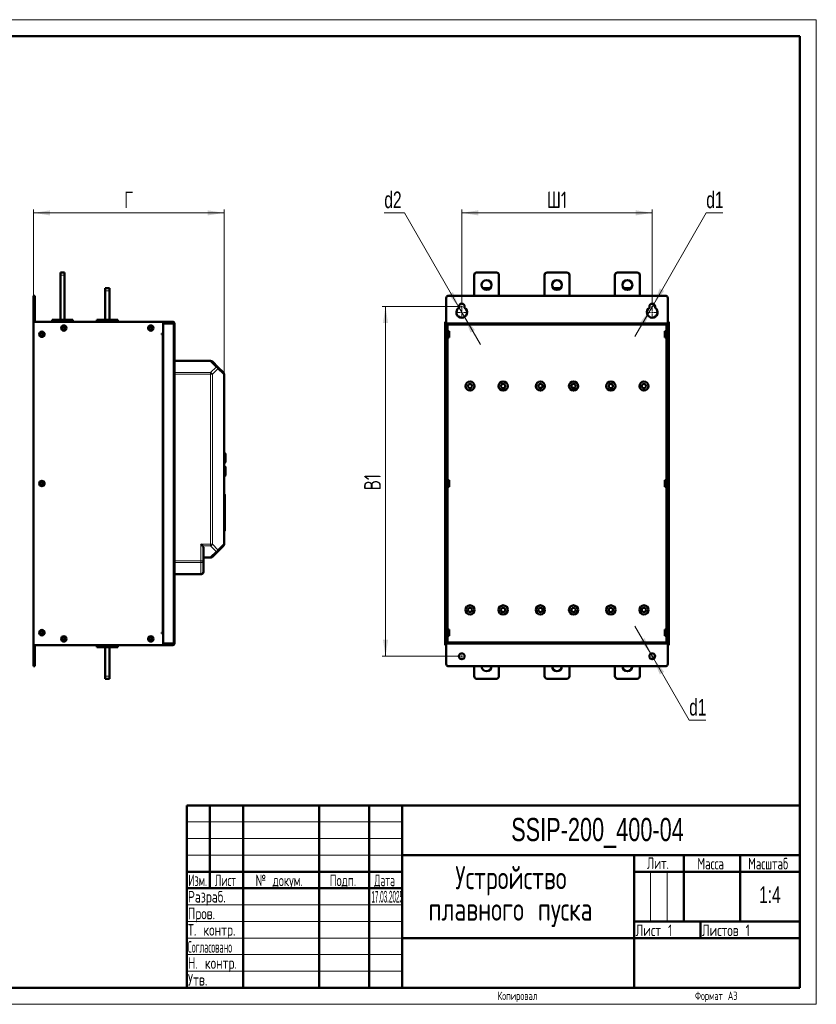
# Model space of a CAD drawing. Header units: millimetres. Extents: x 0 to 420, y 0 to 297.
# Tile 12 of 12: x 180 to 420, y 0 to 297. Entities that reach past the tile are written whole.
import ezdxf

# ---------------------------------------------------------------- set-up
doc = ezdxf.new("R2010")
doc.units = ezdxf.units.MM
doc.styles.add('SLDTEXTSTYLE0', font='TXT', dxfattribs={"width": 0.7, "bigfont": 'bigfont'})
doc.styles.add('SLDTEXTSTYLE1', font='TXT', dxfattribs={"width": 0.7})
doc.styles.add('SLDTEXTSTYLE2', font='TXT', dxfattribs={"width": 0.579176, "bigfont": 'bigfont'})
doc.styles.add('SLDTEXTSTYLE3', font='TXT', dxfattribs={"width": 0.646923, "bigfont": 'bigfont'})
doc.styles.add('SLDTEXTSTYLE4', font='TXT', dxfattribs={"width": 0.570891, "bigfont": 'bigfont'})
doc.styles.add('SLDTEXTSTYLE5', font='TXT', dxfattribs={"width": 0.585996, "bigfont": 'bigfont'})
doc.styles.add('SLDTEXTSTYLE6', font='TXT', dxfattribs={"width": 0.326651})
doc.styles.add('SLDTEXTSTYLE7', font='TXT', dxfattribs={"width": 0.485474, "bigfont": 'bigfont'})
doc.dimstyles.new('SLDDIMSTYLE0', dxfattribs={"dimtxt": 5, "dimasz": 5, "dimexe": 0, "dimexo": 0.0625, "dimgap": 1.25, "dimtad": 2, "dimdec": 1, "dimlfac": 4, "dimrnd": 1e-09, "dimzin": 12, "dimdsep": 46, "dimtxsty": 'SLDTEXTSTYLE1', "dimsah": 1, "dimcen": 0.09, "dimadec": 0, "dimazin": 3, "dimtfac": 1, "dimtdec": 3, "dimtofl": 0, "dimtmove": 0, "dimatfit": 3, "dimfxl": 0, "dimfrac": 2, "dimtolj": 1, "dimtzin": 12, "dimarcsym": 0})
doc.dimstyles.new('SLDDIMSTYLE1', dxfattribs={"dimtxt": 5, "dimasz": 5, "dimexe": 0, "dimexo": 0.0625, "dimgap": 1.25, "dimtad": 0, "dimtih": 1, "dimtoh": 1, "dimdec": 1, "dimlfac": 4, "dimrnd": 1e-09, "dimzin": 12, "dimdsep": 46, "dimtxsty": 'SLDTEXTSTYLE1', "dimsah": 1, "dimcen": 0, "dimadec": 0, "dimazin": 3, "dimtfac": 1, "dimtdec": 3, "dimtmove": 0, "dimatfit": 3, "dimfxl": 0, "dimfrac": 2, "dimtolj": 1, "dimtzin": 12, "dimarcsym": 0})

# ---------------------------------------------------------------- blocks, each defined once
blk = doc.blocks.new('SW_NOTE_0')
at = {"color": 0, "linetype": 'Continuous', "lineweight": 0, "char_height": 7, "attachment_point": 2, "style": 'SLDTEXTSTYLE0'}
for s, insert in [('Устройство', (21.44, 9)), ('плавного пуска', (21.31, -0.5))]:
    blk.add_mtext(s, dxfattribs=dict(at, insert=insert))
blk = doc.blocks.new('_D_2')
at = {"color": 7, "linetype": 'Continuous', "lineweight": 0}
for p, q in [((183.76, 213.74), (183.76, 239.73)), ((183.76, 238.73), (241.26, 238.73)), ((241.26, 190.05), (241.26, 239.73))]:
    blk.add_line(p, q, dxfattribs=at)
at = {"color": 7, "linetype": 'Continuous', "lineweight": 18}
for points in [[(183.76, 238.73), (188.76, 237.96), (188.76, 239.5)], [(241.26, 238.73), (236.26, 239.5), (236.26, 237.96)]]:
    blk.add_solid(points, dxfattribs=at)
at = {"color": 7, "linetype": 'Continuous', "lineweight": 18, "insert": (211.09, 245.17), "char_height": 5, "attachment_point": 1, "style": 'SLDTEXTSTYLE0'}
blk.add_mtext('Г', dxfattribs=at)
blk = doc.blocks.new('_D_3')
at = {"color": 7, "linetype": 'Continuous', "lineweight": 0}
for p, q in [((311.84, 210.48), (288.98, 210.48)), ((289.98, 210.48), (289.98, 104.98)), ((311.84, 104.98), (288.98, 104.98))]:
    blk.add_line(p, q, dxfattribs=at)
at = {"color": 7, "linetype": 'Continuous', "lineweight": 18}
for points in [[(289.98, 210.48), (289.21, 205.48), (290.75, 205.48)], [(289.98, 104.98), (290.75, 109.98), (289.21, 109.98)]]:
    blk.add_solid(points, dxfattribs=at)
at = {"color": 7, "linetype": 'Continuous', "lineweight": 18, "insert": (283.53, 155.06), "char_height": 5, "attachment_point": 1, "rotation": 90, "style": 'SLDTEXTSTYLE0'}
blk.add_mtext('В1', dxfattribs=at)
blk = doc.blocks.new('_D_4')
at = {"color": 7, "linetype": 'Continuous', "lineweight": 0}
for p, q in [((312.98, 211.61), (312.98, 239.73)), ((312.98, 238.73), (370.48, 238.73)), ((370.48, 211.61), (370.48, 239.73))]:
    blk.add_line(p, q, dxfattribs=at)
at = {"color": 7, "linetype": 'Continuous', "lineweight": 18}
for points in [[(312.98, 238.73), (317.98, 237.96), (317.98, 239.5)], [(370.48, 238.73), (365.48, 239.5), (365.48, 237.96)]]:
    blk.add_solid(points, dxfattribs=at)
at = {"color": 7, "linetype": 'Continuous', "lineweight": 18, "insert": (338.71, 245.17), "char_height": 5, "attachment_point": 1, "style": 'SLDTEXTSTYLE0'}
blk.add_mtext('Ш1', dxfattribs=at)
blk = doc.blocks.new('_D_5')
at = {"color": 7, "linetype": 'Continuous', "lineweight": 0}
for p, q in [((370.04, 105.73), (365.23, 114.06)), ((370.04, 105.73), (370.92, 104.22)), ((370.92, 104.22), (381.63, 85.66)), ((381.63, 85.66), (386.61, 85.66))]:
    blk.add_line(p, q, dxfattribs=at)
at = {"color": 7, "linetype": 'Continuous', "lineweight": 18}
for points in [[(370.04, 105.73), (368.21, 110.45), (366.87, 109.68)], [(370.92, 104.22), (372.75, 99.5), (374.08, 100.27)]]:
    blk.add_solid(points, dxfattribs=at)
at = {"color": 7, "linetype": 'Continuous', "lineweight": 18, "insert": (381.63, 92.1), "char_height": 5, "attachment_point": 1, "style": 'SLDTEXTSTYLE1'}
blk.add_mtext('d1', dxfattribs=at)
blk = doc.blocks.new('_D_6')
at = {"color": 7, "linetype": 'Continuous', "lineweight": 0}
for p, q in [((370.92, 211.23), (386.79, 238.73)), ((386.79, 238.73), (391.76, 238.73)), ((370.04, 209.72), (370.92, 211.23)), ((370.04, 209.72), (365.23, 201.39))]:
    blk.add_line(p, q, dxfattribs=at)
at = {"color": 7, "linetype": 'Continuous', "lineweight": 18}
for points in [[(370.92, 211.23), (374.08, 215.18), (372.75, 215.95)], [(370.04, 209.72), (366.87, 205.77), (368.21, 205)]]:
    blk.add_solid(points, dxfattribs=at)
at = {"color": 7, "linetype": 'Continuous', "lineweight": 18, "insert": (386.79, 245.17), "char_height": 5, "attachment_point": 1, "style": 'SLDTEXTSTYLE1'}
blk.add_mtext('d1', dxfattribs=at)
blk = doc.blocks.new('_D_7')
at = {"color": 7, "linetype": 'Continuous', "lineweight": 0}
for p, q in [((295.66, 238.73), (289.62, 238.73)), ((312.17, 210.13), (295.66, 238.73)), ((313.79, 207.32), (312.17, 210.13)), ((313.79, 207.32), (318.6, 198.99))]:
    blk.add_line(p, q, dxfattribs=at)
at = {"color": 7, "linetype": 'Continuous', "lineweight": 18}
blk.add_arc((312.98, 208.73), 1.62, 88.3925, 122.2264, dxfattribs=at)
for points in [[(312.17, 210.13), (310.33, 214.85), (309, 214.08)], [(313.79, 207.32), (315.62, 202.6), (316.96, 203.37)]]:
    blk.add_solid(points, dxfattribs=at)
at = {"color": 7, "linetype": 'Continuous', "lineweight": 18, "insert": (289.62, 245.17), "char_height": 5, "attachment_point": 1, "style": 'SLDTEXTSTYLE1'}
blk.add_mtext('d2', dxfattribs=at)
blk = doc.blocks.new('SW_CENTERMARKSYMBOL_6')
at = {"color": 0, "linetype": 'Continuous', "lineweight": 18}
for p, q in [((-0.5, 0), (-1.125, 0)), ((0, 0), (-0.25, 0)), ((0, 0.5), (0, 1.125)), ((0, 0), (0, 0.25)), ((0, 0), (0, -0.25)), ((0, 0), (0.25, 0)), ((0.5, 0), (1.125, 0)), ((0, -0.5), (0, -1.125))]:
    blk.add_line(p, q, dxfattribs=at)
blk = doc.blocks.new('SW_CENTERMARKSYMBOL_7')
at = {"color": 0, "linetype": 'Continuous', "lineweight": 18}
for p, q in [((-0.5, 0), (-1.875, 0)), ((0, 0), (-0.25, 0)), ((0, 0.5), (0, 1.875)), ((0, 0), (0, 0.25)), ((0, 0), (0, -0.25)), ((0, 0), (0.25, 0)), ((0.5, 0), (1.875, 0)), ((0, -0.5), (0, -1.875))]:
    blk.add_line(p, q, dxfattribs=at)
blk = doc.blocks.new('SW_CENTERMARKSYMBOL_8')
at = {"color": 0, "linetype": 'Continuous', "lineweight": 18}
for p, q in [((-0.5, 0), (-1.125, 0)), ((0, 0), (-0.25, 0)), ((0, 0.5), (0, 1.125)), ((0, 0), (0, 0.25)), ((0, 0), (0, -0.25)), ((0, 0), (0.25, 0)), ((0.5, 0), (1.125, 0)), ((0, -0.5), (0, -1.125))]:
    blk.add_line(p, q, dxfattribs=at)
blk = doc.blocks.new('SW_CENTERMARKSYMBOL_9')
at = {"color": 0, "linetype": 'Continuous', "lineweight": 18}
for p, q in [((-0.5, 0), (-1.875, 0)), ((0, 0), (-0.25, 0)), ((0, 0.5), (0, 1.875)), ((0, 0), (0, 0.25)), ((0, 0), (0, -0.25)), ((0, 0), (0.25, 0)), ((0.5, 0), (1.875, 0)), ((0, -0.5), (0, -1.875))]:
    blk.add_line(p, q, dxfattribs=at)
blk = doc.blocks.new('SW_CENTERMARKSYMBOL_10')
at = {"color": 0, "linetype": 'Continuous', "lineweight": 18}
for p, q in [((-0.5, 0), (-1.125, 0)), ((0, 0), (-0.25, 0)), ((0, 0.5), (0, 1.125)), ((0, 0), (0, 0.25)), ((0, 0), (0, -0.25)), ((0, 0), (0.25, 0)), ((0.5, 0), (1.125, 0)), ((0, -0.5), (0, -1.125))]:
    blk.add_line(p, q, dxfattribs=at)
blk = doc.blocks.new('SW_CENTERMARKSYMBOL_11')
at = {"color": 0, "linetype": 'Continuous', "lineweight": 18}
for p, q in [((-0.5, 0), (-1.125, 0)), ((0, 0), (-0.25, 0)), ((0, 0.5), (0, 1.125)), ((0, 0), (0, 0.25)), ((0, 0), (0, -0.25)), ((0, 0), (0.25, 0)), ((0.5, 0), (1.125, 0)), ((0, -0.5), (0, -1.125))]:
    blk.add_line(p, q, dxfattribs=at)

msp = doc.modelspace()

# ---------------------------------------------------------------- linework, layer by layer
at = {"color": 7, "linetype": 'Continuous', "lineweight": 18}
for p, q in [((0, 297), (420, 297)), ((420, 297), (420, 0)), ((230, 55), (295, 55)), ((230, 50), (295, 50)), ((230, 45), (295, 45)), ((370, 40), (370, 25)), ((375, 40), (375, 25)), ((230, 30), (295, 30)), ((230, 25), (295, 25)), ((230, 20), (295, 20)), ((230, 15), (295, 15)), ((230, 10), (295, 10)), ((0, 0), (420, 0))]:
    msp.add_line(p, q, dxfattribs=at)
at = {"color": 7, "linetype": 'Continuous', "lineweight": 50}
for p, q in [((415, 292), (20, 292)), ((415, 5), (415, 292)), ((193.138, 220.726), (191.888, 220.726)), ((191.888, 220.726), (191.888, 219.976)), ((191.888, 219.976), (191.888, 206.476)), ((193.138, 220.726), (193.138, 219.976)), ((193.138, 219.976), (193.138, 206.476)), ((316.728, 213.726), (316.728, 219.976)), ((317.478, 220.726), (323.478, 220.726)), ((324.228, 219.976), (324.228, 213.726)), ((337.978, 213.726), (337.978, 219.976)), ((338.728, 220.726), (344.728, 220.726)), ((345.478, 219.976), (345.478, 213.726)), ((359.228, 213.726), (359.228, 219.976)), ((359.978, 220.726), (365.978, 220.726)), ((366.728, 219.976), (366.728, 213.726)), ((206.638, 215.976), (205.388, 215.976)), ((205.388, 215.226), (205.388, 215.976)), ((205.388, 206.476), (205.388, 215.226)), ((206.638, 215.226), (206.638, 215.976)), ((206.638, 215.226), (206.638, 206.476)), ((321.596, 215.976), (319.36, 215.976)), ((342.846, 215.976), (340.61, 215.976)), ((364.096, 215.976), (361.86, 215.976)), ((184.138, 213.726), (183.763, 213.726)), ((183.763, 213.726), (183.763, 213.101)), ((183.763, 205.851), (183.763, 213.101)), ((184.138, 213.726), (184.138, 213.101)), ((184.138, 213.101), (184.138, 205.851)), ((308.29, 213.101), (308.29, 205.526)), ((374.54, 213.726), (308.915, 213.726)), ((375.165, 205.526), (375.165, 213.101)), ((312.103, 210.095), (312.103, 210.476)), ((313.853, 210.476), (313.853, 210.095)), ((369.603, 210.095), (369.603, 210.476)), ((371.353, 210.476), (371.353, 210.095)), ((183.763, 205.851), (222.888, 205.851)), ((183.763, 108.351), (183.763, 205.851)), ((195.638, 206.476), (189.388, 206.476)), ((189.388, 205.851), (189.388, 206.476)), ((195.638, 206.476), (195.638, 205.851)), ((196.673, 205.851), (196.673, 205.876)), ((196.708, 205.851), (196.708, 205.876)), ((196.812, 205.876), (196.708, 205.876)), ((196.812, 205.851), (196.812, 205.876)), ((197.044, 205.851), (197.044, 205.876)), ((199.243, 205.876), (197.044, 205.876)), ((199.243, 205.851), (199.243, 205.876)), ((209.138, 206.476), (202.888, 206.476)), ((202.888, 205.851), (202.888, 206.476)), ((209.138, 206.476), (209.138, 205.851)), ((210.173, 205.851), (210.173, 205.876)), ((210.208, 205.851), (210.208, 205.876)), ((210.312, 205.876), (210.208, 205.876)), ((210.312, 205.851), (210.312, 205.876)), ((210.412, 205.851), (210.412, 205.876)), ((211.475, 205.876), (210.412, 205.876)), ((211.475, 205.851), (211.475, 205.876)), ((212.121, 205.851), (212.121, 205.876)), ((212.708, 205.876), (212.708, 205.851)), ((212.743, 205.876), (212.739, 205.876)), ((212.743, 205.851), (212.743, 205.876)), ((225.838, 205.851), (222.888, 205.851)), ((222.888, 205.851), (222.888, 205.374)), ((222.888, 205.551), (225.838, 205.551)), ((222.888, 108.828), (222.888, 205.374)), ((222.888, 205.374), (225.838, 205.374)), ((223.188, 205.426), (223.188, 205.374)), ((225.838, 205.551), (225.838, 205.851)), ((225.963, 205.426), (226.263, 205.426)), ((226.263, 205.426), (226.263, 108.776)), ((307.978, 205.374), (307.978, 108.828)), ((307.978, 205.374), (307.99, 205.374)), ((307.99, 205.851), (308.29, 205.851)), ((307.99, 205.851), (307.99, 108.351)), ((308.29, 108.351), (308.29, 205.851)), ((375.165, 205.101), (308.29, 205.101)), ((375.465, 205.851), (375.165, 205.851)), ((375.165, 205.851), (375.165, 108.351)), ((375.465, 108.351), (375.465, 205.851)), ((375.478, 205.374), (375.465, 205.374)), ((375.478, 108.828), (375.478, 205.374)), ((222.888, 202.251), (222.388, 202.251)), ((222.388, 202.251), (222.388, 202.101)), ((222.388, 202.101), (222.538, 202.101)), ((222.888, 202.101), (222.538, 202.101)), ((308.903, 204.914), (308.29, 204.914)), ((308.29, 204.726), (308.29, 109.476)), ((308.29, 204.726), (308.665, 204.726)), ((308.353, 204.726), (308.353, 204.914)), ((308.653, 204.914), (308.653, 204.726)), ((308.665, 204.726), (308.665, 109.476)), ((308.665, 204.726), (308.715, 204.726)), ((309.165, 203.089), (308.665, 203.089)), ((308.715, 204.726), (308.903, 204.726)), ((308.903, 204.726), (308.903, 204.914)), ((309.165, 201.114), (309.165, 203.089)), ((374.79, 203.089), (374.29, 203.089)), ((374.29, 203.089), (374.29, 202.101)), ((374.29, 202.101), (374.29, 201.114)), ((375.165, 204.914), (374.553, 204.914)), ((374.553, 204.914), (374.553, 204.726)), ((374.553, 204.726), (374.74, 204.726)), ((374.79, 204.726), (374.74, 204.726)), ((374.79, 109.476), (374.79, 204.726)), ((375.165, 204.726), (374.79, 204.726)), ((374.803, 204.726), (374.803, 204.914)), ((375.103, 204.914), (375.103, 204.726)), ((375.165, 109.476), (375.165, 204.726)), ((308.665, 201.114), (309.165, 201.114)), ((374.29, 201.114), (374.79, 201.114)), ((226.263, 194.101), (237.203, 194.101)), ((237.733, 193.881), (239.388, 192.226)), ((239.388, 192.226), (241.044, 190.571)), ((241.263, 190.04), (241.263, 138.787)), ((241.266, 184.989), (241.263, 184.989)), ((336.313, 185.976), (336.478, 185.976)), ((336.478, 185.976), (336.478, 185.876)), ((336.478, 185.976), (337.143, 185.976)), ((346.313, 185.976), (346.978, 185.976)), ((346.978, 185.876), (346.978, 185.976)), ((346.978, 185.976), (347.143, 185.976)), ((241.263, 183.271), (241.266, 183.271)), ((241.266, 183.801), (241.266, 183.271)), ((241.266, 179.901), (241.263, 179.901)), ((241.266, 179.901), (241.266, 179.401)), ((241.266, 179.401), (241.266, 174.603)), ((241.266, 174.427), (241.266, 172.401)), ((241.266, 172.401), (241.266, 171.901)), ((241.263, 171.901), (241.266, 171.901)), ((241.52, 166.235), (241.263, 166.249)), ((241.263, 163.354), (241.52, 163.367)), ((241.638, 165.001), (241.663, 165.001)), ((241.638, 164.551), (241.663, 164.551)), ((241.52, 162.235), (241.263, 162.249)), ((241.263, 159.354), (241.52, 159.367)), ((241.266, 158.581), (241.263, 158.581)), ((241.266, 158.581), (241.266, 158.051)), ((309.165, 158.089), (308.665, 158.089)), ((309.165, 156.114), (309.165, 158.089)), ((374.79, 158.089), (374.29, 158.089)), ((374.29, 158.089), (374.29, 157.101)), ((241.263, 156.864), (241.266, 156.864)), ((308.665, 156.114), (309.165, 156.114)), ((374.29, 157.101), (374.29, 156.114)), ((374.29, 156.114), (374.79, 156.114)), ((241.513, 153.765), (241.263, 153.765)), ((241.513, 149.451), (241.263, 149.451)), ((241.513, 145.645), (241.263, 145.645)), ((241.263, 142.811), (241.513, 142.811)), ((235.013, 137.726), (235.013, 133.787)), ((241.044, 138.256), (239.388, 136.601)), ((237.203, 134.726), (235.013, 134.726)), ((235.013, 133.787), (235.013, 130.476)), ((239.388, 136.601), (237.733, 134.946)), ((226.263, 129.726), (234.263, 129.726)), ((309.165, 113.089), (308.665, 113.089)), ((309.165, 111.114), (309.165, 113.089)), ((374.79, 113.089), (374.29, 113.089)), ((374.29, 113.089), (374.29, 112.101)), ((222.538, 112.101), (222.388, 112.101)), ((222.388, 112.101), (222.388, 111.951)), ((222.388, 111.951), (222.888, 111.951)), ((222.538, 112.101), (222.888, 112.101)), ((308.665, 111.114), (309.165, 111.114)), ((374.29, 112.101), (374.29, 111.114)), ((374.29, 111.114), (374.79, 111.114)), ((222.888, 108.351), (183.763, 108.351)), ((183.763, 102.601), (183.763, 108.351)), ((184.138, 108.351), (184.138, 102.601)), ((202.888, 107.726), (202.888, 108.351)), ((202.888, 107.726), (209.138, 107.726)), ((205.388, 107.726), (205.388, 98.976)), ((206.638, 98.976), (206.638, 107.726)), ((209.138, 107.726), (209.138, 108.351)), ((210.173, 108.351), (210.173, 108.326)), ((210.785, 108.351), (210.785, 108.326)), ((210.785, 108.326), (212.487, 108.326)), ((212.604, 108.351), (212.604, 108.326)), ((212.604, 108.326), (212.708, 108.326)), ((212.708, 108.351), (212.708, 108.326)), ((225.838, 108.828), (222.888, 108.828)), ((222.888, 108.828), (222.888, 108.351)), ((222.888, 108.651), (225.838, 108.651)), ((222.888, 108.351), (225.838, 108.351)), ((225.838, 108.351), (225.838, 108.651)), ((225.963, 108.776), (226.263, 108.776)), ((307.978, 108.828), (307.99, 108.828)), ((307.99, 108.351), (308.29, 108.351)), ((308.29, 109.476), (308.665, 109.476)), ((308.29, 109.289), (308.903, 109.289)), ((308.29, 109.101), (375.165, 109.101)), ((308.29, 108.676), (308.29, 102.601)), ((308.353, 109.289), (308.353, 109.476)), ((308.653, 109.476), (308.653, 109.289)), ((308.665, 109.476), (308.715, 109.476)), ((308.903, 109.476), (308.715, 109.476)), ((308.903, 109.289), (308.903, 109.476)), ((374.553, 109.476), (374.553, 109.289)), ((374.74, 109.476), (374.553, 109.476)), ((374.553, 109.289), (375.165, 109.289)), ((374.79, 109.476), (374.74, 109.476)), ((375.165, 109.476), (374.79, 109.476)), ((374.803, 109.289), (374.803, 109.476)), ((375.103, 109.476), (375.103, 109.289)), ((375.165, 102.601), (375.165, 108.676)), ((375.465, 108.351), (375.165, 108.351)), ((375.478, 108.828), (375.465, 108.828)), ((183.763, 102.601), (183.763, 101.976)), ((183.763, 101.976), (184.138, 101.976)), ((184.138, 102.601), (184.138, 101.976)), ((308.915, 101.976), (374.54, 101.976)), ((316.728, 98.976), (316.728, 101.976)), ((324.228, 101.976), (324.228, 98.976)), ((337.978, 98.976), (337.978, 101.976)), ((345.478, 101.976), (345.478, 98.976)), ((359.228, 98.976), (359.228, 101.976)), ((366.728, 101.976), (366.728, 98.976)), ((205.388, 98.976), (205.388, 98.226)), ((206.638, 98.226), (205.388, 98.226)), ((206.638, 98.226), (206.638, 98.976)), ((323.478, 98.226), (317.478, 98.226)), ((344.728, 98.226), (338.728, 98.226)), ((365.978, 98.226), (359.978, 98.226)), ((230, 60), (415, 60)), ((230, 60), (230, 5)), ((237, 35), (237, 60)), ((247, 60), (247, 5)), ((270, 60), (270, 5)), ((285, 60), (285, 5)), ((295, 60), (295, 5)), ((295, 45), (415, 45)), ((365, 45), (365, 5)), ((380, 45), (380, 25)), ((397, 45), (397, 25)), ((230, 40), (295, 40)), ((365, 40), (415, 40)), ((230, 35), (295, 35)), ((365, 25), (415, 25)), ((385, 25), (385, 20)), ((295, 20), (415, 20)), ((20, 5), (415, 5))]:
    msp.add_line(p, q, dxfattribs=at)
at = {"color": 9, "linetype": 'Continuous', "lineweight": 18}
for p, q in [((193.138, 219.976), (191.888, 219.976)), ((205.388, 215.226), (206.638, 215.226)), ((183.763, 213.101), (184.138, 213.101)), ((225.838, 205.374), (225.838, 108.828)), ((375.165, 205.526), (308.29, 205.526)), ((308.29, 205.051), (375.165, 205.051)), ((222.538, 112.101), (222.538, 202.101)), ((308.715, 203.089), (308.715, 204.726)), ((374.74, 204.726), (374.74, 203.089)), ((308.715, 158.089), (308.715, 201.114)), ((374.74, 201.114), (374.74, 158.089)), ((237.203, 193.881), (226.263, 193.881)), ((237.203, 193.881), (238.858, 192.226)), ((226.263, 190.571), (237.203, 190.571)), ((238.858, 192.226), (237.203, 190.571)), ((239.388, 191.696), (237.733, 190.04)), ((241.044, 190.04), (239.388, 191.696)), ((237.203, 190.04), (226.263, 190.04)), ((237.203, 190.04), (237.203, 138.787)), ((237.733, 190.04), (237.203, 190.04)), ((237.733, 190.04), (237.733, 138.787)), ((241.044, 190.04), (241.044, 138.787)), ((241.263, 183.801), (241.266, 183.801)), ((241.263, 179.401), (241.266, 179.401)), ((241.266, 172.401), (241.263, 172.401)), ((241.52, 163.367), (241.52, 166.235)), ((241.52, 160.801), (241.52, 162.235)), ((241.52, 159.367), (241.52, 160.801)), ((241.266, 158.051), (241.263, 158.051)), ((308.715, 113.089), (308.715, 156.114)), ((374.74, 156.114), (374.74, 113.089)), ((241.513, 143.954), (241.263, 143.954)), ((234.263, 138.787), (237.203, 138.787)), ((234.263, 133.787), (234.263, 138.787)), ((237.203, 138.256), (234.794, 138.256)), ((237.203, 138.787), (237.733, 138.787)), ((237.203, 138.256), (238.858, 136.601)), ((237.733, 138.787), (239.388, 137.131)), ((239.388, 137.131), (241.044, 138.787)), ((226.263, 133.787), (234.263, 133.787)), ((234.263, 133.787), (235.013, 133.787)), ((237.203, 134.946), (235.013, 134.946)), ((238.858, 136.601), (237.203, 134.946)), ((226.263, 133.256), (234.263, 133.256)), ((234.263, 133.256), (234.263, 129.946)), ((226.263, 129.946), (234.263, 129.946)), ((308.715, 109.476), (308.715, 111.114)), ((374.74, 111.114), (374.74, 109.476)), ((212.487, 108.351), (212.487, 108.326)), ((375.165, 109.151), (308.29, 109.151)), ((308.29, 108.676), (375.165, 108.676)), ((184.138, 102.601), (183.763, 102.601)), ((206.638, 98.976), (205.388, 98.976))]:
    msp.add_line(p, q, dxfattribs=at)
at = {"color": 7, "linetype": 'Continuous', "lineweight": 50, "flags": 128}
msp.add_lwpolyline([(222.888, 205.426), (222.897, 205.509), (222.907, 205.551)], dxfattribs=at)
at = {"color": 7, "linetype": 'Continuous', "lineweight": 50}
for centre, radius in [((320.478, 216.976), 1.5), ((341.728, 216.976), 1.5), ((362.978, 216.976), 1.5), ((186.263, 202.101), 0.812), ((186.263, 202.101), 0.562), ((186.263, 202.101), 0.413), ((192.888, 203.976), 0.812), ((192.888, 203.976), 0.562), ((192.888, 203.976), 0.4), ((219.138, 203.976), 0.812), ((219.138, 203.976), 0.562), ((219.138, 203.976), 0.4), ((315.478, 186.476), 1.375), ((315.478, 186.476), 0.65), ((325.478, 186.476), 1.375), ((325.478, 186.476), 0.65), ((336.728, 186.476), 1.375), ((336.728, 186.476), 0.65), ((346.728, 186.476), 1.375), ((346.728, 186.476), 0.65), ((357.978, 186.476), 1.375), ((357.978, 186.476), 0.65), ((367.978, 186.476), 1.375), ((367.978, 186.476), 0.65), ((186.263, 157.101), 0.813), ((186.263, 157.101), 0.562), ((186.263, 157.101), 0.412), ((315.478, 118.976), 1.375), ((315.478, 118.976), 0.65), ((325.478, 118.976), 1.375), ((325.478, 118.976), 0.65), ((336.728, 118.976), 1.375), ((336.728, 118.976), 0.65), ((346.728, 118.976), 1.375), ((346.728, 118.976), 0.65), ((357.978, 118.976), 1.375), ((357.978, 118.976), 0.65), ((367.978, 118.976), 1.375), ((367.978, 118.976), 0.65), ((186.263, 112.101), 0.812), ((186.263, 112.101), 0.562), ((186.263, 112.101), 0.413), ((192.888, 110.226), 0.812), ((192.888, 110.226), 0.562), ((192.888, 110.226), 0.4), ((219.138, 110.226), 0.812), ((219.138, 110.226), 0.562), ((219.138, 110.226), 0.4), ((312.978, 104.976), 0.875), ((370.478, 104.976), 0.875)]:
    msp.add_circle(centre, radius, dxfattribs=at)
for centre, radius, start, end in [((317.478, 219.976), 0.75, 90, 180), ((323.478, 219.976), 0.75, 0, 90), ((338.728, 219.976), 0.75, 90, 180), ((344.728, 219.976), 0.75, 0, 90), ((359.978, 219.976), 0.75, 90, 180), ((365.978, 219.976), 0.75, 0, 90), ((308.915, 213.101), 0.625, 90, 180), ((312.978, 210.476), 0.875, 0, 180), ((370.478, 210.476), 0.875, 0, 180), ((374.54, 213.101), 0.625, 0, 90), ((312.978, 208.726), 1.625, 122.57897, 57.42103), ((370.478, 208.726), 1.625, 122.57897, 57.42103), ((222.938, 205.401), 0.05, 180, 212.38013), ((223.313, 205.426), 0.125, 90, 180), ((237.203, 193.351), 0.75, 45, 90), ((240.513, 190.04), 0.75, 0, 45), ((241.513, 166.11), 0.125, 0, 87), ((241.513, 163.492), 0.125, 273, 0), ((241.513, 162.11), 0.125, 0, 87), ((241.513, 159.492), 0.125, 273, 0), ((240.513, 138.787), 0.75, 315, 360), ((237.203, 135.476), 0.75, 270, 315.00001), ((234.263, 130.476), 0.75, 270, 360), ((222.938, 108.801), 0.05, 147.61987, 180), ((308.915, 102.601), 0.625, 180, 270), ((320.478, 101.976), 1.5, 180, 0), ((341.728, 101.976), 1.5, 180, 0), ((362.978, 101.976), 1.5, 180, 0), ((374.54, 102.601), 0.625, 270, 0), ((317.478, 98.976), 0.75, 180, 270), ((323.478, 98.976), 0.75, 270, 0), ((338.728, 98.976), 0.75, 180, 270), ((344.728, 98.976), 0.75, 270, 360), ((359.978, 98.976), 0.75, 180, 270), ((365.978, 98.976), 0.75, 270, 0)]:
    msp.add_arc(centre, radius, start, end, dxfattribs=at)
at = {"color": 9, "linetype": 'Continuous', "lineweight": 18}
for centre, radius, start, end in [((239.008, 191.961), 0.464, 325.14306, 34.85694), ((238.294, 137.696), 1.232, 297.27378, 332.72622)]:
    msp.add_arc(centre, radius, start, end, dxfattribs=at)
at = {"color": 7, "linetype": 'Continuous', "lineweight": 50}
for points, knots in [([(197.044, 205.876), (197.027, 205.876), (196.986, 205.876), (196.926, 205.876), (196.875, 205.876), (196.835, 205.876), (196.815, 205.876), (196.813, 205.876), (196.812, 205.876)], [0, 0, 0, 0, 0.1229277, 0.3032892, 0.4479674, 0.592146, 0.8328312, 1, 1, 1, 1]), ([(210.412, 205.876), (210.398, 205.876), (210.368, 205.876), (210.332, 205.876), (210.315, 205.876), (210.313, 205.876), (210.312, 205.876)], [0, 0, 0, 0, 0.2689364, 0.5392011, 0.8080127, 1, 1, 1, 1]), ([(241.638, 164.801), (241.638, 164.966), (241.638, 165.219), (241.638, 165.524), (241.638, 165.734), (241.638, 165.903), (241.638, 166.066), (241.638, 166.093), (241.638, 166.11)], [0, 0, 0, 0, 0.2394568, 0.3683607, 0.5, 0.6316393, 0.7605432, 1, 1, 1, 1]), ([(241.638, 163.492), (241.638, 163.509), (241.638, 163.536), (241.638, 163.699), (241.638, 163.868), (241.638, 164.078), (241.638, 164.383), (241.638, 164.636), (241.638, 164.801)], [0, 0, 0, 0, 0.2394568, 0.3683607, 0.5, 0.6316393, 0.7605432, 1, 1, 1, 1]), ([(241.638, 160.801), (241.638, 160.966), (241.638, 161.219), (241.638, 161.524), (241.638, 161.734), (241.638, 161.903), (241.638, 162.066), (241.638, 162.093), (241.638, 162.11)], [0, 0, 0, 0, 0.2394568, 0.3683607, 0.5, 0.6316393, 0.7605432, 1, 1, 1, 1]), ([(241.638, 159.492), (241.638, 159.509), (241.638, 159.536), (241.638, 159.699), (241.638, 159.868), (241.638, 160.078), (241.638, 160.383), (241.638, 160.636), (241.638, 160.801)], [0, 0, 0, 0, 0.2394568, 0.3683607, 0.5, 0.6316393, 0.7605432, 1, 1, 1, 1]), ([(241.513, 153.747), (241.513, 153.752), (241.513, 153.777), (241.513, 153.66), (241.513, 153.415), (241.513, 153.077), (241.513, 152.528), (241.513, 151.758), (241.513, 151.09), (241.513, 150.551), (241.513, 150.113), (241.513, 149.774), (241.513, 149.586), (241.513, 149.539)], [0, 0, 0, 0, 0.04394833, 0.19537007, 0.27216753, 0.34885488, 0.4856961, 0.60446591, 0.73460372, 0.80329884, 0.87206272, 0.96790923, 1, 1, 1, 1]), ([(241.513, 149.451), (241.513, 149.293), (241.513, 148.89), (241.513, 148.214), (241.513, 147.506), (241.513, 146.876), (241.513, 146.253), (241.513, 145.87), (241.513, 145.645)], [0, 0, 0, 0, 0.1250906, 0.3179914, 0.510708, 0.6533693, 0.7958207, 1, 1, 1, 1]), ([(241.513, 145.645), (241.513, 145.512), (241.513, 145.141), (241.513, 144.538), (241.513, 144.168), (241.513, 143.954)], [0, 0, 0, 0, 0.1892578, 0.5302376, 1, 1, 1, 1]), ([(241.513, 143.954), (241.513, 143.876), (241.513, 143.641), (241.513, 143.323), (241.513, 143.028), (241.513, 142.814), (241.513, 142.838), (241.513, 142.846)], [0, 0, 0, 0, 0.11485705, 0.34616818, 0.57764697, 0.8651323, 1, 1, 1, 1]), ([(234.794, 138.256), (234.714, 138.336), (234.55, 138.5), (234.361, 138.689), (234.263, 138.787)], [0, 0, 0, 0, 0.4814571, 1, 1, 1, 1]), ([(234.794, 138.256), (234.857, 138.177), (234.988, 138.013), (235.005, 137.824), (235.013, 137.726)], [0, 0, 0, 0, 0.4814571, 1, 1, 1, 1]), ([(210.173, 108.326), (210.173, 108.326), (210.175, 108.326), (210.196, 108.326), (210.26, 108.326), (210.346, 108.326), (210.467, 108.326), (210.612, 108.326), (210.714, 108.326), (210.785, 108.326)], [0, 0, 0, 0, 0.0489036, 0.246092, 0.3672692, 0.5506857, 0.701734, 0.7948716, 1, 1, 1, 1]), ([(212.487, 108.326), (212.504, 108.326), (212.531, 108.326), (212.565, 108.326), (212.588, 108.326), (212.602, 108.326), (212.603, 108.326), (212.604, 108.326)], [0, 0, 0, 0, 0.246037, 0.3947302, 0.5449253, 0.7176784, 1, 1, 1, 1])]:
    msp.add_open_spline(points, degree=3, knots=knots, dxfattribs=at)
for points in [[(225.838, 205.851), (225.894, 205.845), (226.005, 205.832), (226.146, 205.734), (226.244, 205.593), (226.257, 205.482), (226.263, 205.426)], [(225.963, 205.426), (225.962, 205.443), (225.958, 205.475), (225.929, 205.517), (225.888, 205.546), (225.855, 205.549), (225.838, 205.551)], [(226.263, 205.426), (226.257, 205.422), (226.244, 205.413), (226.146, 205.4), (226.005, 205.387), (225.894, 205.379), (225.838, 205.374)], [(225.838, 205.374), (225.855, 205.379), (225.888, 205.387), (225.929, 205.4), (225.958, 205.413), (225.962, 205.422), (225.963, 205.426)], [(225.838, 108.828), (225.894, 108.824), (226.005, 108.815), (226.146, 108.802), (226.244, 108.789), (226.257, 108.78), (226.263, 108.776)], [(225.963, 108.776), (225.962, 108.78), (225.958, 108.789), (225.929, 108.802), (225.888, 108.815), (225.855, 108.824), (225.838, 108.828)], [(225.838, 108.651), (225.855, 108.653), (225.888, 108.657), (225.929, 108.686), (225.958, 108.727), (225.962, 108.76), (225.963, 108.776)], [(226.263, 108.776), (226.257, 108.72), (226.244, 108.609), (226.146, 108.469), (226.005, 108.37), (225.894, 108.358), (225.838, 108.351)]]:
    msp.add_open_spline(points, degree=3, dxfattribs=at)
at = {"color": 9, "linetype": 'Continuous', "lineweight": 18}
for points in [[(237.203, 193.881), (237.203, 193.914), (237.203, 193.98), (237.203, 194.048), (237.203, 194.093), (237.203, 194.098), (237.203, 194.101)], [(237.733, 193.881), (237.703, 193.905), (237.642, 193.951), (237.512, 193.97), (237.363, 193.951), (237.256, 193.905), (237.203, 193.881)], [(237.203, 190.04), (237.203, 190.09), (237.203, 190.188), (237.203, 190.329), (237.203, 190.461), (237.203, 190.534), (237.203, 190.571)], [(237.203, 190.571), (237.256, 190.541), (237.363, 190.48), (237.512, 190.35), (237.642, 190.201), (237.703, 190.094), (237.733, 190.04)], [(238.858, 192.226), (238.912, 192.249), (239.018, 192.296), (239.167, 192.314), (239.298, 192.296), (239.358, 192.249), (239.388, 192.226)], [(239.388, 191.696), (239.358, 191.749), (239.298, 191.856), (239.167, 192.005), (239.018, 192.135), (238.912, 192.196), (238.858, 192.226)], [(241.044, 190.04), (241.067, 190.094), (241.113, 190.201), (241.132, 190.35), (241.113, 190.48), (241.067, 190.541), (241.044, 190.571)], [(241.263, 190.04), (241.261, 190.04), (241.255, 190.04), (241.21, 190.04), (241.142, 190.04), (241.076, 190.04), (241.044, 190.04)], [(237.203, 138.256), (237.203, 138.293), (237.203, 138.367), (237.203, 138.498), (237.203, 138.639), (237.203, 138.738), (237.203, 138.787)], [(237.733, 138.787), (237.703, 138.733), (237.642, 138.626), (237.512, 138.478), (237.363, 138.347), (237.256, 138.287), (237.203, 138.256)], [(239.388, 137.131), (239.412, 137.078), (239.458, 136.971), (239.477, 136.822), (239.458, 136.692), (239.412, 136.631), (239.388, 136.601)], [(241.044, 138.256), (241.067, 138.287), (241.113, 138.347), (241.132, 138.478), (241.113, 138.626), (241.067, 138.733), (241.044, 138.787)], [(241.044, 138.787), (241.076, 138.787), (241.142, 138.787), (241.21, 138.787), (241.255, 138.787), (241.261, 138.787), (241.263, 138.787)], [(234.263, 133.256), (234.263, 133.293), (234.263, 133.367), (234.263, 133.498), (234.263, 133.64), (234.263, 133.738), (234.263, 133.787)], [(235.013, 133.787), (235.002, 133.717), (234.98, 133.578), (234.806, 133.403), (234.558, 133.28), (234.362, 133.264), (234.263, 133.256)], [(237.203, 134.946), (237.256, 134.923), (237.363, 134.876), (237.512, 134.858), (237.642, 134.876), (237.703, 134.923), (237.733, 134.946)], [(237.203, 134.726), (237.203, 134.729), (237.203, 134.734), (237.203, 134.779), (237.203, 134.848), (237.203, 134.913), (237.203, 134.946)], [(239.388, 136.601), (239.358, 136.578), (239.298, 136.531), (239.167, 136.513), (239.018, 136.531), (238.912, 136.578), (238.858, 136.601)], [(234.263, 129.946), (234.362, 129.954), (234.558, 129.97), (234.806, 130.092), (234.98, 130.268), (235.002, 130.407), (235.013, 130.476)], [(234.263, 129.726), (234.263, 129.729), (234.263, 129.734), (234.263, 129.779), (234.263, 129.848), (234.263, 129.913), (234.263, 129.946)]]:
    msp.add_open_spline(points, degree=3, dxfattribs=at)

# ---------------------------------------------------------------- block references
at = {"color": 7, "linetype": 'Continuous', "lineweight": 0}
for name, p in [('SW_CENTERMARKSYMBOL_6', (312.978, 210.476)), ('SW_CENTERMARKSYMBOL_8', (370.478, 210.476)), ('SW_CENTERMARKSYMBOL_7', (312.978, 208.726)), ('SW_CENTERMARKSYMBOL_9', (370.478, 208.726)), ('SW_CENTERMARKSYMBOL_10', (312.978, 104.976)), ('SW_CENTERMARKSYMBOL_11', (370.478, 104.976)), ('SW_NOTE_0', (306.381, 32.708))]:
    msp.add_blockref(name, p, dxfattribs=at)

# ---------------------------------------------------------------- texts
for s, insert, char_height, attachment_point, style in [('SSIP-200_400-04', (353.955, 56.22), 7, 2, 'SLDTEXTSTYLE1'), ('Масштаб', (405.462, 44.184), 3.5, 2, 'SLDTEXTSTYLE3'), ('Лит.', (372.202, 44.313), 3.5, 2, 'SLDTEXTSTYLE3'), ('Масса', (388.11, 44.184), 3.5, 2, 'SLDTEXTSTYLE3'), ('Изм.', (233.293, 39.127), 3.5, 2, 'SLDTEXTSTYLE5'), ('Лист', (241.677, 39.127), 3.5, 2, 'SLDTEXTSTYLE2'), ('№ докум.', (257.889, 39.127), 3.5, 2, 'SLDTEXTSTYLE3'), ('Подп.', (277.122, 39.127), 3.5, 2, 'SLDTEXTSTYLE3'), ('Дата', (289.693, 39.127), 3.5, 2, 'SLDTEXTSTYLE4'), ('Разраб.', (230.332, 34.196), 3.5, 1, 'SLDTEXTSTYLE0'), ('17.03.2025', (285.709, 34.205), 3.5, 1, 'SLDTEXTSTYLE6'), ('1:4', (405.99, 35.546), 5, 2, 'SLDTEXTSTYLE1'), ('Пров.', (230.332, 29.139), 3.5, 1, 'SLDTEXTSTYLE0'), ('Т. контр.', (230.332, 24.196), 3.5, 1, 'SLDTEXTSTYLE0'), ('Лист 1', (365.466, 24.06), 3.5, 1, 'SLDTEXTSTYLE0'), ('Листов 1', (385.466, 24.06), 3.5, 1, 'SLDTEXTSTYLE0'), ('Согласовано', (230.303, 19.073), 3.5, 1, 'SLDTEXTSTYLE7'), ('Н. контр.', (230.332, 14.196), 3.5, 1, 'SLDTEXTSTYLE0'), ('Утв.', (230.332, 9.139), 3.5, 1, 'SLDTEXTSTYLE0'), ('Копировал', (329.804, 3.817), 2.5, 2, 'SLDTEXTSTYLE0'), ('Формат А3', (389.811, 3.817), 2.5, 2, 'SLDTEXTSTYLE0')]:
    msp.add_mtext(s, dxfattribs=dict(at, insert=insert, char_height=char_height, attachment_point=attachment_point, style=style))

# ---------------------------------------------------------------- dimensions: what is measured, and where the dimension line sits
at = {"color": 7, "linetype": 'Continuous', "lineweight": 18}
for base, p1, p2, text, picture, middle in [((241.263, 238.726), (183.763, 213.726), (241.263, 190.04), 'Г', '_D_2', (212.513, 238.726)), ((370.478, 238.726), (312.978, 211.601), (370.478, 211.601), 'Ш1', '_D_4', (341.728, 238.726))]:
    dim = msp.add_linear_dim(base=base, p1=p1, p2=p2, text=text, dimstyle='SLDDIMSTYLE0', dxfattribs=at)
    dim.commit()
    dim.dimension.update_dxf_attribs({"geometry": picture, "text_midpoint": middle, "dimtype": 160})
for p1, p2, text, picture, middle in [((312.165, 210.133), (313.79, 207.319), 'd2', '_D_7', (292.636, 242.542)), ((370.915, 211.234), (370.04, 209.718), 'd1', '_D_6', (389.274, 242.542)), ((370.915, 104.218), (370.04, 105.734), 'd1', '_D_5', (384.119, 89.471))]:
    dim = msp.add_diameter_dim_2p(p1=p1, p2=p2, text=text, dimstyle='SLDDIMSTYLE1', override={"dimpost": '<>'}, dxfattribs=at)
    dim.commit()
    dim.dimension.update_dxf_attribs({"geometry": picture, "text_midpoint": middle, "dimtype": 163})
dim = msp.add_linear_dim(base=(289.978, 104.976), p1=(311.853, 210.476), p2=(311.853, 104.976), angle=90, text='В1', dimstyle='SLDDIMSTYLE0', dxfattribs=at)
dim.commit()
dim.dimension.update_dxf_attribs({"geometry": '_D_3', "text_midpoint": (289.978, 157.726), "dimtype": 160})

doc.saveas('drawing.dxf')
